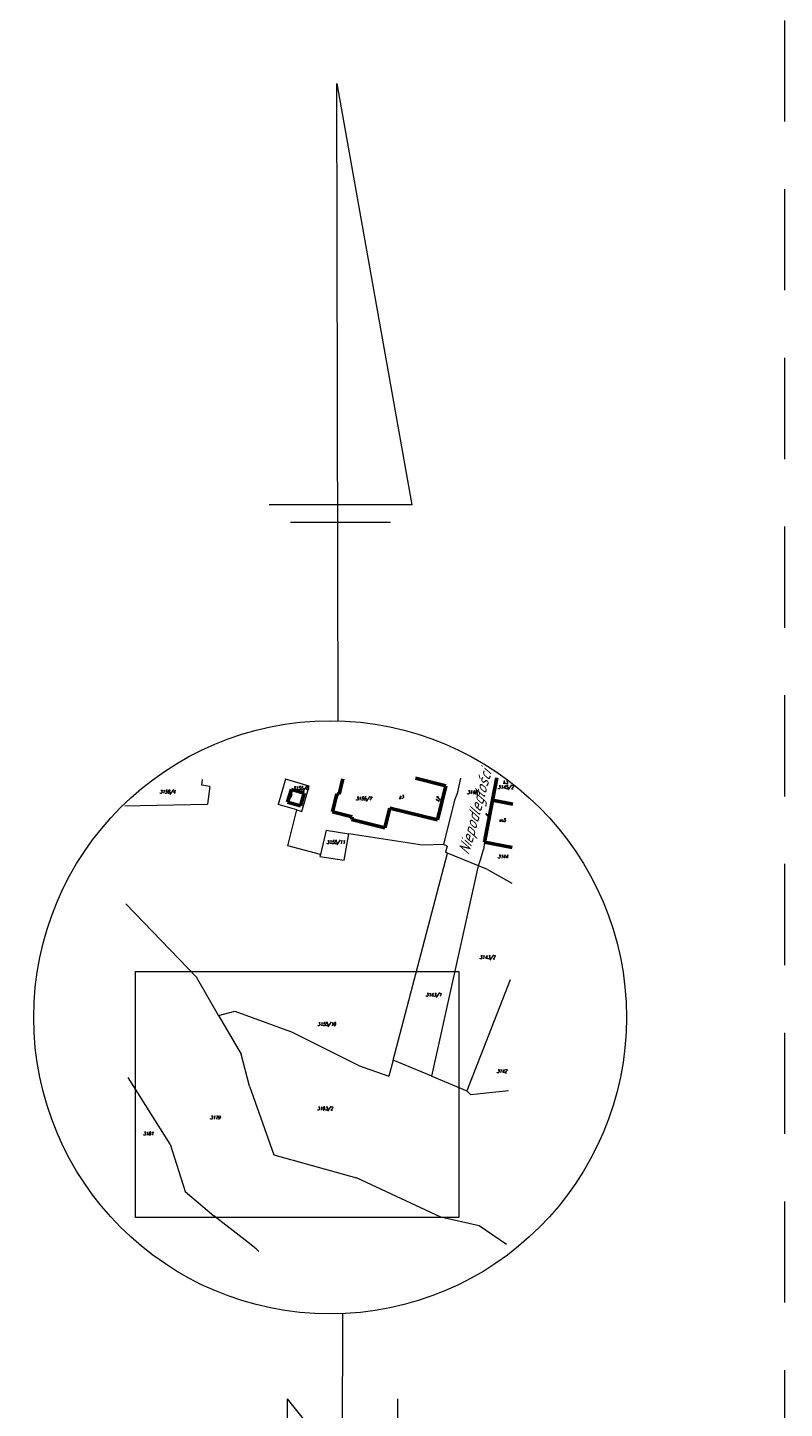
# Model space of a CAD drawing. Header units: metres. Extents: x 7415312 to 7415578, y 5538064 to 5538378.
# Tile 65 of 83: x 7415483 to 7415510, y 5538180 to 5538231. Entities that reach past the tile are written whole.
import ezdxf

# ---------------------------------------------------------------- set-up
doc = ezdxf.new("R2010")
doc.units = ezdxf.units.M
doc.header["$MEASUREMENT"] = 0
doc.linetypes.add('DGN Style 2', pattern=[6.11813, 3.670878, -2.447252])
for name, color, linetype, lineweight in [('209-oznaczenie konturu klasyfikacyjnego', 7, 'Continuous', 0), ('994-Nazwa ulicy', 7, 'Continuous', 0), ('EGBB01', 7, 'Continuous', 0), ('EGBD03', 3, 'Continuous', 0), ('Warstwa 57', 7, 'Continuous', 0), ('Znak_N', 7, 'Continuous', 0)]:
    doc.layers.add(name, color=color, linetype=linetype, lineweight=lineweight)
doc.styles.get("Standard").update_dxf_attribs({"font": 'Working1250.shx', "width": 0.75})

# ---------------------------------------------------------------- blocks, each defined once
blk = doc.blocks.new('1')
at = {"layer": 'Znak_N', "color": 7, "linetype": 'Continuous', "lineweight": 13}
for p, q in [((0.287911, 10.751519), (0.241918, 33.861207)), ((0.241918, 33.861207), (2.970072, 18.583549)), ((2.970072, 18.583549), (-2.213419, 18.583549)), ((2.193816, 17.946591), (-1.434628, 17.946591)), ((0.4451, -10.746159), (0.430363, -35.434098)), ((-1.556743, -13.832908), (-1.560086, -19.432907)), ((-1.556743, -13.832908), (2.440292, -18.801844)), ((2.443256, -13.835295), (2.439914, -19.435295))]:
    blk.add_line(p, q, dxfattribs=at)
blk.add_circle((0, 0), 10.755373, dxfattribs=at)

msp = doc.modelspace()

# ---------------------------------------------------------------- linework, layer by layer
at = {"layer": '209-oznaczenie konturu klasyfikacyjnego', "color": 150, "linetype": 'Continuous', "lineweight": 13, "flags": 128}
msp.add_lwpolyline([(7415486.601, 5538196.313), (7415498.338, 5538196.313), (7415498.338, 5538187.384), (7415486.601, 5538187.384), (7415486.601, 5538196.313)], close=True, dxfattribs=at)
at = {"layer": 'EGBB01', "color": 7, "linetype": 'Continuous', "lineweight": 53, "flags": 128}
for points in [[(7415492.118, 5538202.454), (7415492.255, 5538202.909)], [(7415492.255, 5538202.909), (7415492.725, 5538202.769)], [(7415493.987, 5538202.735), (7415494.128, 5538203.3)], [(7415496.758, 5538203.314), (7415497.86, 5538203.04)], [(7415497.86, 5538203.04), (7415497.554, 5538201.807)], [(7415499.558, 5538202.52), (7415499.714, 5538203.33)], [(7415492.589, 5538202.316), (7415492.118, 5538202.454)], [(7415492.725, 5538202.769), (7415492.589, 5538202.316)], [(7415493.745, 5538202.095), (7415493.908, 5538202.754)], [(7415493.908, 5538202.754), (7415493.987, 5538202.735)], [(7415499.558, 5538202.52), (7415499.263, 5538200.993)], [(7415500.293, 5538202.378), (7415499.558, 5538202.52)], [(7415500.293, 5538202.378), (7415499.558, 5538202.52)], [(7415494.461, 5538201.917), (7415493.745, 5538202.095)], [(7415494.433, 5538201.822), (7415494.461, 5538201.917)], [(7415495.829, 5538202.235), (7415495.65, 5538201.519)], [(7415497.554, 5538201.807), (7415495.829, 5538202.235)], [(7415495.65, 5538201.519), (7415494.433, 5538201.822)], [(7415499.263, 5538200.993), (7415500.27, 5538200.799)]]:
    msp.add_lwpolyline(points, dxfattribs=at)
at = {"layer": 'EGBD03', "linetype": 'Continuous', "lineweight": 13, "ltscale": 0.098477, "flags": 128}
for points in [[(7415489.003, 5538203.063), (7415489.031, 5538203.272)], [(7415489.295, 5538203.02), (7415489.003, 5538203.063)], [(7415489.295, 5538203.02), (7415489.209, 5538202.381)], [(7415492.044, 5538203.277), (7415491.778, 5538202.359)], [(7415492.03, 5538203.288), (7415492.044, 5538203.277)], [(7415492.904, 5538203.029), (7415492.044, 5538203.277)], [(7415492.632, 5538202.114), (7415492.904, 5538203.029)], [(7415498.39, 5538203.323), (7415498.27, 5538202.768)], [(7415499.714, 5538203.33), (7415499.558, 5538202.52)], [(7415498.176, 5538202.518), (7415497.773, 5538200.915)], [(7415498.27, 5538202.768), (7415498.176, 5538202.518)], [(7415499.263, 5538200.993), (7415499.558, 5538202.52)], [(7415500.293, 5538202.378), (7415499.558, 5538202.52)], [(7415486.207, 5538202.321), (7415486.757, 5538202.332)], [(7415486.757, 5538202.332), (7415489.209, 5538202.381)], [(7415492.451, 5538202.166), (7415491.778, 5538202.359)], [(7415492.129, 5538200.859), (7415492.451, 5538202.166)], [(7415492.451, 5538202.166), (7415492.632, 5538202.114)], [(7415493.523, 5538201.432), (7415493.309, 5538200.555)], [(7415493.523, 5538201.432), (7415494.338, 5538201.305)], [(7415494.175, 5538200.349), (7415494.338, 5538201.305)], [(7415497.016, 5538200.89), (7415494.338, 5538201.305)], [(7415497.773, 5538200.915), (7415497.016, 5538200.89)], [(7415497.906, 5538200.853), (7415497.773, 5538200.915)], [(7415499.263, 5538200.993), (7415499.224, 5538200.733)], [(7415493.309, 5538200.555), (7415492.129, 5538200.859)], [(7415493.309, 5538200.555), (7415493.293, 5538200.474)], [(7415493.293, 5538200.474), (7415494.175, 5538200.349)], [(7415495.946, 5538193.097), (7415497.919, 5538200.602)], [(7415497.906, 5538200.853), (7415497.849, 5538200.63)], [(7415497.919, 5538200.602), (7415497.849, 5538200.63)], [(7415499.049, 5538200.138), (7415497.919, 5538200.602)], [(7415499.136, 5538200.388), (7415499.224, 5538200.733)], [(7415497.356, 5538192.511), (7415499.049, 5538200.138)], [(7415499.049, 5538200.138), (7415499.136, 5538200.388)], [(7415499.376, 5538200.005), (7415499.049, 5538200.138)], [(7415499.376, 5538200.005), (7415500.251, 5538199.513)], [(7415488.807, 5538196.108), (7415486.252, 5538198.758)], [(7415489.611, 5538194.712), (7415488.807, 5538196.108)], [(7415500.2, 5538196.007), (7415498.622, 5538191.985)], [(7415489.611, 5538194.712), (7415490.206, 5538194.872)], [(7415489.611, 5538194.712), (7415490.435, 5538193.311)], [(7415490.206, 5538194.872), (7415492.226, 5538194.13)], [(7415494.693, 5538192.899), (7415492.226, 5538194.13)], [(7415490.737, 5538192.147), (7415490.435, 5538193.311)], [(7415494.693, 5538192.899), (7415495.797, 5538192.508)], [(7415495.946, 5538193.097), (7415495.797, 5538192.508)], [(7415497.356, 5538192.511), (7415495.946, 5538193.097)], [(7415487.856, 5538190.043), (7415486.331, 5538192.465)], [(7415497.356, 5538192.511), (7415498.622, 5538191.985)], [(7415490.737, 5538192.147), (7415491.62, 5538189.656)], [(7415498.771, 5538191.841), (7415498.622, 5538191.985)], [(7415500.141, 5538191.98), (7415498.771, 5538191.841)], [(7415487.856, 5538190.043), (7415488.403, 5538188.331)], [(7415491.62, 5538189.656), (7415494.614, 5538188.822)], [(7415497.686, 5538187.403), (7415494.614, 5538188.822)], [(7415488.403, 5538188.331), (7415489.442, 5538187.446)], [(7415490.689, 5538186.481), (7415489.442, 5538187.446)], [(7415499.067, 5538187.079), (7415497.686, 5538187.403)], [(7415500.06, 5538186.414), (7415499.067, 5538187.079)], [(7415490.983, 5538186.253), (7415490.689, 5538186.481)], [(7415490.983, 5538186.253), (7415491.078, 5538186.151)]]:
    msp.add_lwpolyline(points, dxfattribs=at)
at = {"layer": 'Warstwa 57', "color": 7, "linetype": 'DGN Style 2', "lineweight": 0, "flags": 128}
msp.add_lwpolyline([(7415315.133, 5538347.807), (7415510.149, 5538347.807), (7415510.149, 5538067.611), (7415315.133, 5538067.611), (7415315.133, 5538347.807)], close=True, dxfattribs=at)

# ---------------------------------------------------------------- block references
at = {"layer": 'Znak_N', "color": 7, "linetype": 'Continuous', "lineweight": 13}
msp.add_blockref('1', (7415493.66, 5538194.645), dxfattribs=at)

# ---------------------------------------------------------------- texts
at = {"layer": '994-Nazwa ulicy', "color": 7, "linetype": 'Continuous', "lineweight": 13, "insert": (7415498.97, 5538202.054), "char_height": 0.43174, "attachment_point": 5, "rotation": 74.742, "line_spacing_factor": 0.6}
msp.add_mtext('\\FITALIC_1250;\\Q15;\\H1x;\\W0.8;Niepodległości', dxfattribs=at)
at = {"layer": 'EGBB01', "color": 7, "linetype": 'Continuous', "lineweight": 53, "char_height": 0.1231, "attachment_point": 5, "line_spacing_factor": 0.6}
for s, insert in [('\\FITALIC_1250;\\H1x;\\W0.8;k3', (7415500.023, 5538203.169)), ('\\FITALIC_1250;\\H1x;\\W0.8;i1', (7415492.22, 5538202.689)), ('\\FITALIC_1250;\\H1x;\\W0.8;z3', (7415496.246, 5538202.646)), ('\\FITALIC_1250;\\H1x;\\W0.8;m3', (7415499.909, 5538201.793))]:
    msp.add_mtext(s, dxfattribs=dict(at, insert=insert))
for s, insert, rotation in [('\\FITALIC_1250;\\Q15;\\H1x;\\W0.8;12', (7415497.572, 5538202.526), 73.722), ('\\FITALIC_1250;\\Q15;\\H1x;\\W0.8;9', (7415499.388, 5538202.01), 256.76)]:
    msp.add_mtext(s, dxfattribs=dict(at, insert=insert, rotation=rotation))
at = {"layer": 'EGBD03', "linetype": 'Continuous', "lineweight": 13, "char_height": 0.1231, "attachment_point": 7, "line_spacing_factor": 0.6}
for s, insert in [('\\FITALIC_1250;\\H1x;\\W0.8;3155/8', (7415492.31, 5538202.852)), ('\\FITALIC_1250;\\H1x;\\W0.8;3145/2', (7415499.748, 5538202.89)), ('\\FITALIC_1250;\\H1x;\\W0.8;3158/4', (7415487.474, 5538202.723)), ('\\FITALIC_1250;\\H1x;\\W0.8;3155/7', (7415494.598, 5538202.476)), ('\\FITALIC_1250;\\H1x;\\W0.8;3148', (7415498.629, 5538202.744)), ('\\FITALIC_1250;\\H1x;\\W0.8;3155/11', (7415493.531, 5538200.896)), ('\\FITALIC_1250;\\H1x;\\W0.8;3144', (7415499.745, 5538200.413)), ('\\FITALIC_1250;\\H1x;\\W0.8;3143/2', (7415499.085, 5538196.724)), ('\\FITALIC_1250;\\H1x;\\W0.8;3143/1', (7415497.131, 5538195.361)), ('\\FITALIC_1250;\\H1x;\\W0.8;3155/10', (7415493.205, 5538194.3)), ('\\FITALIC_1250;\\H1x;\\W0.8;3142', (7415499.706, 5538192.631)), ('\\FITALIC_1250;\\H1x;\\W0.8;3179', (7415489.305, 5538190.95)), ('\\FITALIC_1250;\\H1x;\\W0.8;3103/2', (7415493.192, 5538191.241)), ('\\FITALIC_1250;\\H1x;\\W0.8;3181', (7415486.877, 5538190.368))]:
    msp.add_mtext(s, dxfattribs=dict(at, insert=insert))

doc.saveas('drawing.dxf')
